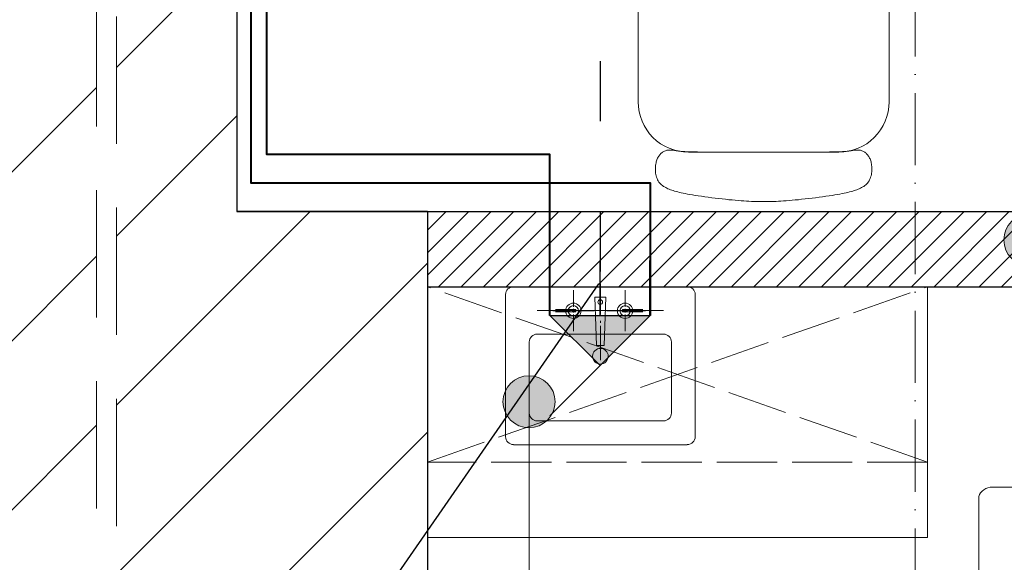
# Model space of a CAD drawing. Header units: millimetres. Extents: x 24385 to 79107, y -56478 to -23676.
# Tile 251 of 256: x 28011 to 28208, y -25634 to -25526. Entities that reach past the tile are written whole.
import ezdxf
from ezdxf.lldxf.tags import DXFTag

# ---------------------------------------------------------------- set-up
doc = ezdxf.new("R2010")
doc.units = ezdxf.units.MM
doc.header["$LTSCALE"] = 2
for name, pattern in [('ACAD_ISO02W100', [15, 12, -3]), ('ACAD_ISO03W100', [30, 12, -18]), ('ACAD_ISO10W100', [18, 12, -3, 0, -3]), ('HIDDENX2', [19.05, 12.7, -6.35])]:
    doc.linetypes.add(name, pattern=pattern)
for name, color, linetype, lineweight in [('0_OPIS', 7, 'Continuous', 13), ('3DPLAN_A_TABELKA POMIESZCZEŃ', 7, 'Continuous', 0), ('3DPLAN_A_WYSOKOŚCI ZMIANA', 144, 'HIDDENX2', 5), ('A_TXT', 7, 'Continuous', 0), ('AW_MEB_KUCH', 23, 'Continuous', 0), ('Opisy', 7, 'Continuous', 13)]:
    doc.layers.add(name, color=color, linetype=linetype, lineweight=lineweight)
for name, color, linetype in [('3DPLAN_A_KRESKOWANIE 1', 253, 'Continuous'), ('3DPLAN_A_OPIS', 8, 'Continuous'), ('3DPLAN_K_NOŚNA', 7, 'Continuous'), ('_WLK_oznaczenia', 211, 'Continuous'), ('IS_Odbiorniki', 211, 'SOLID')]:
    doc.layers.add(name, color=color, linetype=linetype)
doc.layers.add('3DPLAN_A_OBWIEDNIA', color=6, linetype='Continuous', plot=False)
for name, color, linetype, lineweight, true_color in [('cw', 7, 'Continuous', 40, 0xf79809), ('FURNITURE ZD 1 500', 7, 'Continuous', 13, 0x9fa8a5), ('kanalizacja', 7, 'Continuous', 30, 0xbf3000), ('wodociag', 7, 'Continuous', 40, 0x0e97f1)]:
    doc.layers.add(name, color=color, linetype=linetype, lineweight=lineweight, true_color=true_color)
doc.styles.add('ARIAL', font='arial.ttf')
tags = doc.linetypes.add('SOLID', pattern=[10, 10, 0]).pattern_tags.tags
tags[6:7] = [DXFTag(74, 4), DXFTag(75, 0), DXFTag(340, '0'), DXFTag(46, 0.0), DXFTag(50, 0.0), DXFTag(44, 0.0), DXFTag(45, 0.0)]
tags[4:5] = [DXFTag(74, 4), DXFTag(75, 0), DXFTag(340, '0'), DXFTag(46, 0.0), DXFTag(50, 0.0), DXFTag(44, 0.0), DXFTag(45, 0.0)]

# ---------------------------------------------------------------- blocks, each defined once
blk = doc.blocks.new('S50')
at = {"lineweight": 9, "ltscale": 0.0235}
blk.add_lwpolyline([(-0.1399, 0.4996), (-0.1468, 0.4994), (-0.1525, 0.4992), (-0.1572, 0.499), (-0.161, 0.4988), (-0.164, 0.4985), (-0.1666, 0.4982), (-0.1687, 0.4979), (-0.1707, 0.4977), (-0.1726, 0.4974), (-0.1744, 0.4971), (-0.1761, 0.4968), (-0.1779, 0.4966), (-0.1796, 0.4964), (-0.1813, 0.4962), (-0.183, 0.4961), (-0.1847, 0.496), (-0.1863, 0.4959), (-0.188, 0.4959), (-0.1897, 0.496), (-0.1913, 0.4962), (-0.1929, 0.4964), (-0.1945, 0.4968), (-0.196, 0.4973), (-0.1975, 0.4978), (-0.199, 0.4985), (-0.2004, 0.4993), (-0.2017, 0.5002), (-0.203, 0.5012), (-0.2042, 0.5023), (-0.2054, 0.5035), (-0.2065, 0.5047), (-0.2076, 0.506), (-0.2086, 0.5074), (-0.2096, 0.5088), (-0.2105, 0.5103), (-0.2113, 0.5119), (-0.2121, 0.5136), (-0.2129, 0.5154), (-0.2135, 0.5173), (-0.2141, 0.5193), (-0.2146, 0.5215), (-0.2151, 0.5237), (-0.2154, 0.5261), (-0.2157, 0.5286), (-0.2159, 0.5312), (-0.2159, 0.5339), (-0.2158, 0.5365), (-0.2156, 0.5393), (-0.2153, 0.542), (-0.2148, 0.5447), (-0.2141, 0.5474), (-0.2134, 0.5501), (-0.2124, 0.5526), (-0.2113, 0.5551), (-0.2101, 0.5574), (-0.2087, 0.5596), (-0.2072, 0.5616), (-0.2055, 0.5635), (-0.2037, 0.5652), (-0.2017, 0.5667), (-0.1997, 0.5682), (-0.1975, 0.5695), (-0.1953, 0.5708), (-0.1931, 0.5719), (-0.1907, 0.573), (-0.1883, 0.574), (-0.1858, 0.575), (-0.1832, 0.5759), (-0.1805, 0.5768), (-0.1776, 0.5777), (-0.1746, 0.5785), (-0.1714, 0.5794), (-0.168, 0.5802), (-0.1644, 0.5811), (-0.1606, 0.5819), (-0.1564, 0.5828), (-0.152, 0.5836), (-0.1472, 0.5845), (-0.142, 0.5854), (-0.1364, 0.5863), (-0.1304, 0.5872), (-0.124, 0.5881), (-0.1174, 0.5891), (-0.1105, 0.59), (-0.1035, 0.5909), (-0.0965, 0.5917), (-0.0894, 0.5926), (-0.0825, 0.5934), (-0.0758, 0.5941), (-0.0692, 0.5948), (-0.0628, 0.5954), (-0.0567, 0.596), (-0.0508, 0.5965), (-0.0451, 0.597), (-0.0397, 0.5974), (-0.0346, 0.5977), (-0.0297, 0.5979), (-0.0251, 0.5981), (-0.0208, 0.5982), (-0.0166, 0.5983), (-0.0125, 0.5984), (-0.0085, 0.5984), (-0.0046, 0.5984), (-0.0007, 0.5984), (0.0033, 0.5984), (0.0073, 0.5984), (0.0114, 0.5984), (0.0156, 0.5983), (0.02, 0.5982), (0.0245, 0.5981), (0.0293, 0.5979), (0.0342, 0.5977), (0.0395, 0.5974), (0.045, 0.597), (0.0507, 0.5965), (0.0566, 0.596), (0.0628, 0.5954), (0.0692, 0.5948), (0.0758, 0.5941), (0.0825, 0.5934), (0.0894, 0.5926), (0.0965, 0.5917), (0.1035, 0.5909), (0.1105, 0.59), (0.1174, 0.5891), (0.124, 0.5881), (0.1304, 0.5872), (0.1364, 0.5863), (0.142, 0.5854), (0.1472, 0.5845), (0.152, 0.5836), (0.1564, 0.5828), (0.1606, 0.5819), (0.1644, 0.5811), (0.168, 0.5802), (0.1714, 0.5794), (0.1746, 0.5785), (0.1776, 0.5777), (0.1805, 0.5768), (0.1832, 0.5759), (0.1858, 0.575), (0.1883, 0.574), (0.1907, 0.573), (0.1931, 0.5719), (0.1953, 0.5708), (0.1975, 0.5695), (0.1997, 0.5682), (0.2017, 0.5667), (0.2037, 0.5652), (0.2055, 0.5635), (0.2072, 0.5616), (0.2087, 0.5596), (0.2101, 0.5574), (0.2113, 0.5551), (0.2124, 0.5526), (0.2134, 0.5501), (0.2141, 0.5474), (0.2148, 0.5447), (0.2153, 0.542), (0.2156, 0.5393), (0.2158, 0.5365), (0.2159, 0.5339), (0.2159, 0.5312), (0.2157, 0.5286), (0.2154, 0.5261), (0.2151, 0.5237), (0.2146, 0.5215), (0.2141, 0.5193), (0.2135, 0.5173), (0.2129, 0.5154), (0.2121, 0.5136), (0.2113, 0.5119), (0.2105, 0.5103), (0.2096, 0.5088), (0.2086, 0.5074), (0.2076, 0.506), (0.2065, 0.5047), (0.2054, 0.5035), (0.2042, 0.5023), (0.203, 0.5012), (0.2017, 0.5002), (0.2004, 0.4993), (0.199, 0.4985), (0.1975, 0.4978), (0.196, 0.4973), (0.1945, 0.4968), (0.1929, 0.4964), (0.1913, 0.4962), (0.1897, 0.496), (0.188, 0.4959), (0.1863, 0.4959), (0.1847, 0.496), (0.183, 0.4961), (0.1813, 0.4962), (0.1796, 0.4964), (0.1779, 0.4966), (0.1761, 0.4968), (0.1744, 0.4971), (0.1726, 0.4974), (0.1707, 0.4977), (0.1687, 0.4979), (0.1666, 0.4982), (0.164, 0.4985), (0.161, 0.4988), (0.1572, 0.499), (0.1525, 0.4992), (0.1468, 0.4994), (0.1399, 0.4996), (0.1316, 0.4997), (0.1222, 0.4998), (0.1118, 0.4999), (0.1005, 0.5), (0.0886, 0.5), (0.0762, 0.5), (0.0635, 0.5), (0.0507, 0.5), (0.038, 0.5), (0.0253, 0.5), (0.0126, 0.5), (0, 0.5), (-0.0126, 0.5), (-0.0253, 0.5), (-0.038, 0.5), (-0.0507, 0.5), (-0.0635, 0.5), (-0.0762, 0.5), (-0.0886, 0.5), (-0.1005, 0.5), (-0.1118, 0.4999), (-0.1222, 0.4998), (-0.1316, 0.4997)], close=True, dxfattribs=at)
blk.add_lwpolyline([(-0.25, 0.1), (-0.25, 0.4, -0.414214), (-0.15, 0.5), (0.15, 0.5, -0.414214), (0.25, 0.4), (0.25, 0.1, -0.414214), (0.15, 0), (-0.15, 0, -0.414214)], format="xyb", close=True, dxfattribs=at)
blk = doc.blocks.new('kondygnacja -1')
at = {"layer": '3DPLAN_A_KRESKOWANIE 1'}
h = blk.add_hatch(dxfattribs=at)
h.set_pattern_fill('ANSI31', color=256, scale=7.5, style=0)
h.set_pattern_definition([(45, (23044.838, -26883.88), (-16.83798, 16.83798), [])])
h.paths.add_polyline_path([(31677.49, -24430.84), (30214.87, -24430.84), (30214.87, -24470.84), (30429.61, -24470.84), (30429.61, -24477.84), (30447.61, -24477.84), (30447.61, -24818.84), (30476.61, -24818.84), (30476.61, -24470.84), (31012.61, -24470.84), (31012.61, -24478.84), (31079.61, -24478.84), (31079.61, -24470.84), (31638.61, -24470.84), (31638.61, -25036.84), (31079.61, -25036.84), (31079.61, -25028.84), (31012.61, -25028.84), (31012.61, -25036.84), (30611.38, -25036.84), (30611.38, -25072.84), (31023.61, -25072.84), (31034.61, -25082.84), (31034.61, -25330.84), (31023.61, -25340.84), (30831.4, -25340.84, -0.038531), (30832.58, -25356.18), (30832.58, -25371.84), (31079.61, -25371.84), (31079.61, -25072.84), (31638.61, -25072.84), (31638.61, -25943.84), (30832.58, -25943.84), (30832.58, -26009.84), (31677.49, -26009.84)])
h.paths.add_polyline_path([(30682.61, -26009.84), (30832.58, -26009.84), (30832.58, -25943.84), (30760.61, -25943.84), (30760.61, -25454.67), (30735.61, -25464.58), (30735.61, -25943.84), (30682.61, -25943.84)])
h.paths.add_polyline_path([(30679.61, -25371.84), (30735.61, -25371.84), (30735.61, -25464.58), (30760.61, -25454.67), (30760.61, -25371.84), (30832.58, -25371.84), (30832.58, -25356.18, 0.038531), (30831.4, -25340.84), (30679.61, -25340.84)])
h.paths.add_polyline_path([(30355.83, -25371.84), (30425.61, -25371.84), (30425.61, -25379.84), (30463.61, -25379.84), (30463.61, -25424.74), (30471.61, -25424.74), (30471.61, -25395.84), (30533.61, -25395.84), (30533.61, -25371.84), (30576.61, -25371.84), (30576.61, -25341.84), (30472.61, -25341.84), (30472.61, -25326.84), (30427.61, -25326.84), (30427.61, -25341.84), (30355.83, -25341.84)])
h.paths.add_polyline_path([(30456.61, -25936.84), (30425.61, -25936.84), (30425.61, -25945.84), (30380.61, -25945.84), (30380.61, -26009.84), (30512.61, -26009.84), (30512.61, -25943.84), (30466.61, -25943.84), (30466.61, -25712.84), (30456.61, -25712.84)])
h.paths.add_polyline_path([(28888.61, -25941.84), (28888.61, -26009.84), (29013.61, -26009.84), (29013.61, -25941.84)])
h.paths.add_polyline_path([(28591.17, -26009.84), (28591.17, -25944.84), (28547.61, -25944.84), (28547.61, -26009.84)])
h.paths.add_polyline_path([(28624.61, -25870.53), (28654.8, -25870.53), (28654.8, -25924.53), (28624.61, -25924.53), (28624.61, -25944.84), (28591.17, -25944.84), (28591.17, -26009.84), (28713.61, -26009.84), (28713.61, -25941.84), (28672.61, -25941.84), (28672.61, -25932.84), (28657.61, -25932.84), (28657.61, -25716.84), (28624.61, -25716.84)])
h.paths.add_polyline_path([(28372.61, -25944.84), (28328.61, -25944.84), (28328.61, -25907.84), (28282.61, -25907.84), (28282.61, -25944.84), (28248.61, -25944.84), (28248.61, -26009.84), (28372.61, -26009.84)])
h.paths.add_polyline_path([(28092.61, -25563.84), (28054.61, -25563.84), (28054.61, -25383.84), (28067.6, -25383.84), (28067.61, -25375.84), (28340.61, -25375.84), (28340.61, -25341.84), (28070.61, -25341.84), (28070.61, -25332.84), (28030.61, -25332.84), (28030.61, -25395.6), (28048.71, -25395.6), (28048.71, -25449.6), (28030.61, -25449.6), (28030.61, -26009.84), (28073.61, -26009.84), (28073.61, -25944.84), (28054.61, -25944.84), (28054.61, -25668.84), (28092.61, -25668.84)])
h.paths.add_polyline_path([(27949.61, -25495.75), (27949.61, -25507.75), (27983.29, -25507.75), (27983.29, -25521.75), (27949.61, -25521.75), (27949.61, -25531.84), (27999.61, -25531.84), (27999.61, -25934.84), (27982.61, -25934.84), (27982.61, -25942.84), (27947.61, -25942.84), (27947.61, -26009.84), (28026.62, -26009.84), (28026.62, -25449.6), (27999.61, -25449.6), (27999.61, -25463.84), (27949.61, -25463.84), (27949.61, -25481.75), (27983.29, -25481.75), (27983.29, -25495.75)])
h.paths.add_polyline_path([(27982.61, -25361.84), (27952.61, -25361.84), (27952.61, -25332.84), (28026.62, -25332.84), (28026.62, -25395.6), (27999.61, -25395.6), (27999.61, -25377.84), (27982.61, -25377.84)])
h.paths.add_polyline_path([(26818.61, -25892.84), (26781.49, -25892.84), (26781.49, -26009.84), (26894.54, -26009.84), (26894.54, -25942.84), (26830.61, -25942.84), (26830.61, -25930.84), (26818.61, -25930.84)])
h.paths.add_polyline_path([(26894.54, -26009.84), (27115.94, -26009.84), (27115.94, -25942.84), (26894.54, -25942.84)])
h.paths.add_polyline_path([(27115.94, -25942.84), (27115.94, -26009.84), (27466.61, -26009.84), (27466.61, -25942.84), (27427.61, -25942.84), (27427.61, -25933.84), (27384.61, -25933.84), (27384.61, -25942.84)])
h.paths.add_polyline_path([(27641.61, -25942.84), (27641.61, -26009.84), (27802.61, -26009.84), (27802.61, -25942.84)])
h.paths.add_polyline_path([(30621.1, -25040.47), (30688.37, -25040.47), (30688.37, -25072.87), (30621.1, -25072.87)], flags=24)
at = {"layer": '3DPLAN_A_OPIS', "lineweight": 0, "transparency": 33554687}
h = blk.add_hatch(dxfattribs=at)
h.set_pattern_fill('ANSI31', color=1)
h.set_pattern_definition([(45, (5728.076, 0), (-2.24506403, 2.24506403), [])])
h.paths.add_polyline_path([(28313.61, -25375.84), (28313.61, -25431.84), (28328.61, -25431.84), (28328.61, -25375.84), (28313.61, -25375.84)], is_closed=False)
h.paths.add_polyline_path([(28109.76, -25578.84), (28316.61, -25578.84), (28316.61, -25632.18), (28328.61, -25632.18), (28328.61, -25532.84), (28313.61, -25532.84), (28313.61, -25563.84), (28092.61, -25563.84), (28092.61, -25578.84), (28109.76, -25578.84)], is_closed=False)
h.paths.add_polyline_path([(28328.61, -25907.84), (28328.61, -25753.18), (28420.63, -25753.18), (28420.63, -25741.18), (28328.61, -25741.18), (28328.61, -25735.18), (28316.61, -25735.18), (28316.61, -25907.84)])
h.paths.add_polyline_path([(28463.61, -25599.8), (28463.61, -25611.8), (28624.61, -25611.8), (28624.61, -25599.8)])
h.paths.add_polyline_path([(28463.61, -25509.8), (28475.61, -25509.8), (28475.61, -25375.84), (28463.61, -25375.84)])
h.paths.add_polyline_path([(28837.61, -25371.84), (28837.61, -25606.84), (28847.61, -25606.84), (28847.61, -25371.84)])
h.paths.add_polyline_path([(29027.61, -25606.84), (29037.61, -25606.84), (29037.61, -25371.84), (29027.61, -25371.84)])
h.paths.add_polyline_path([(28983.61, -25728.84), (28995.61, -25728.84), (28995.61, -25716.84), (28971.61, -25716.84), (28971.61, -25941.84), (28983.61, -25941.84)])
h.paths.add_polyline_path([(29227.61, -25716.84), (29090.61, -25716.84), (29090.61, -25728.84), (29227.61, -25728.84)])
h.paths.add_polyline_path([(29227.61, -25601.84), (29132.61, -25601.84), (29132.61, -25606.84), (29227.61, -25606.84), (29227.61, -25601.84)], is_closed=False)
at = {"layer": 'Opisy', "ltscale": 0.5}
h = blk.add_hatch(color=256, dxfattribs=at)
h.dxf.hatch_style = 1
h.paths.add_polyline_path([(28211.16, -25574.46), (28211.16, -25564.56, 0.73336)])
h.paths.add_polyline_path([(28211.16, -25564.56), (28211.16, -25574.46, 0.076465), (28212.72, -25574.7, 1.165591)])
at = {"layer": 'Opisy', "ltscale": 0.5, "transparency": 33554687}
h = blk.add_hatch(color=256, dxfattribs=at)
h.dxf.hatch_style = 1
h.paths.add_polyline_path([(28111.29, -25606.73), (28111.29, -25596.83, 0.73336)])
h.paths.add_polyline_path([(28111.29, -25596.83), (28111.29, -25606.73, 0.076465), (28112.85, -25606.97, 1.165591)])
at = {"layer": '3DPLAN_A_OBWIEDNIA'}
blk.add_lwpolyline([(28054.61, -25944.84), (28282.61, -25944.84), (28282.61, -25907.84), (28328.61, -25907.84), (28328.61, -25944.84), (28624.61, -25944.84), (28624.61, -25385.84), (28612.61, -25385.84), (28612.61, -25375.84), (28067.61, -25375.84), (28067.61, -25383.84), (28054.61, -25383.84), (28054.61, -25563.84), (28092.61, -25563.84), (28092.61, -25668.84), (28054.61, -25668.84), (28054.61, -25944.84)], dxfattribs=at)
at = {"layer": '3DPLAN_A_OPIS', "color": 1, "lineweight": 30}
for p, q in [((28092.61, -25563.84), (28313.61, -25563.84)), ((28092.61, -25578.84), (28316.61, -25578.84))]:
    blk.add_line(p, q, dxfattribs=at)
at = {"layer": '3DPLAN_A_WYSOKOŚCI ZMIANA'}
for p, q in [((28026.62, -26232.7), (28026.62, -23962.87)), ((28030.61, -23962.87), (28030.61, -26232.7))]:
    blk.add_line(p, q, dxfattribs=at)
at = {"layer": '3DPLAN_K_NOŚNA'}
for p, q in [((28054.61, -25383.84), (28054.61, -25563.84)), ((28092.61, -25563.84), (28054.61, -25563.84)), ((28092.61, -25563.84), (28092.61, -25668.84))]:
    blk.add_line(p, q, dxfattribs=at)
at = {"layer": 'A_TXT', "linetype": 'ACAD_ISO10W100', "ltscale": 0.6}
blk.add_line((28189.82, -25214.73), (28189.82, -26313.18), dxfattribs=at)
at = {"layer": 'AW_MEB_KUCH', "linetype": 'ACAD_ISO02W100', "ltscale": 0.5}
blk.add_lwpolyline([(28192.3, -25613.84), (28092.61, -25613.84), (28192.3, -25578.84), (28192.3, -25613.84), (28092.61, -25578.84)], dxfattribs=at)
at = {"layer": 'AW_MEB_KUCH', "ltscale": 0.1}
blk.add_lwpolyline([(28092.61, -25578.84), (28092.61, -25628.84), (28192.3, -25628.84), (28192.3, -25578.84)], close=True, dxfattribs=at)
at = {"layer": 'FURNITURE ZD 1 500', "lineweight": 0, "ltscale": 0.0235}
for p, q in [((28109.76, -25578.84), (28144.41, -25578.84)), ((28127.08, -25584.41), (28127.08, -25578.2)), ((28108.18, -25580.41), (28108.18, -25608.76)), ((28121.69, -25582.84), (28121.69, -25579.56)), ((28126.31, -25590.55), (28125.97, -25580.91)), ((28125.97, -25580.91), (28128.19, -25580.91)), ((28128.19, -25580.91), (28127.86, -25590.55)), ((28132, -25582.84), (28132, -25579.56)), ((28145.98, -25580.41), (28145.98, -25608.76)), ((28114.48, -25583.56), (28139.68, -25583.56)), ((28121.08, -25583.64), (28117.61, -25583.64)), ((28122.18, -25583.39), (28118.15, -25583.39)), ((28118.15, -25583.87), (28122.18, -25583.87)), ((28122.2, -25583.64), (28121.42, -25583.64)), ((28121.69, -25583.97), (28121.69, -25583.28)), ((28121.69, -25587.72), (28121.69, -25584.36)), ((28122.18, -25583.87), (28122.18, -25583.39)), ((28125.77, -25583.64), (28122.49, -25583.64)), ((28131.38, -25583.64), (28128.34, -25583.64)), ((28131.48, -25583.64), (28132.51, -25583.64)), ((28131.51, -25583.87), (28131.51, -25583.39)), ((28131.51, -25583.39), (28135.53, -25583.39)), ((28135.53, -25583.87), (28131.51, -25583.87)), ((28132, -25583.97), (28132, -25583.28)), ((28132, -25587.72), (28132, -25584.36)), ((28136.08, -25583.64), (28132.8, -25583.64)), ((28127.08, -25586.07), (28127.08, -25585.67)), ((28127.08, -25593.47), (28127.08, -25586.65)), ((28114.48, -25588.29), (28139.68, -25588.29)), ((28112.91, -25589.86), (28112.91, -25604.04)), ((28126.31, -25590.55), (28127.86, -25590.55)), ((28141.26, -25589.86), (28141.26, -25604.04)), ((28114.48, -25605.61), (28139.68, -25605.61)), ((28109.76, -25610.34), (28144.41, -25610.34))]:
    blk.add_line(p, q, dxfattribs=at)
at = {"layer": 'FURNITURE ZD 1 500'}
for p, q in [((28202.9, -25619.93), (28202.7, -25620.29)), ((28203.18, -25619.6), (28202.9, -25619.93)), ((28203.52, -25619.32), (28203.18, -25619.6)), ((28203.91, -25619.09), (28203.52, -25619.32)), ((28204.35, -25618.93), (28203.91, -25619.09)), ((28204.81, -25618.82), (28204.35, -25618.93)), ((28205.29, -25618.79), (28204.81, -25618.82)), ((28205.29, -25618.79), (28260.12, -25618.79)), ((28202.57, -25620.67), (28202.53, -25621.07)), ((28202.53, -25621.07), (28202.53, -25707.81)), ((28202.7, -25620.29), (28202.57, -25620.67))]:
    blk.add_line(p, q, dxfattribs=at)
at = {"layer": 'FURNITURE ZD 1 500', "lineweight": 0, "ltscale": 0.0235}
for centre, radius in [((28121.69, -25583.64), 1.53), ((28121.69, -25583.64), 1.02), ((28127.05, -25581.9), 0.476), ((28132, -25583.64), 1.53), ((28132, -25583.64), 1.02), ((28127.08, -25592.7), 1.56)]:
    blk.add_circle(centre, radius, dxfattribs=at)
for centre, start, end in [((28109.76, -25580.41), 90, 180), ((28144.41, -25580.41), 0, 90), ((28114.48, -25589.86), 90, 180), ((28139.68, -25589.86), 0, 90), ((28114.48, -25604.04), 180, 270), ((28139.68, -25604.04), 270, 0), ((28109.76, -25608.76), 180, 270), ((28144.41, -25608.76), 270, 0)]:
    blk.add_arc(centre, 1.57, start, end, dxfattribs=at)
at = {"layer": 'Opisy', "ltscale": 0.5}
blk.add_line((28112.85, -25598.78), (28112.85, -26285.41), dxfattribs=at)
for centre in [(28212.72, -25569.51), (28112.85, -25601.78)]:
    blk.add_circle(centre, 5.19, dxfattribs=at)
at = {"layer": 'FURNITURE ZD 1 500', "extrusion": (1.54228e-17, 1.54228e-17, -1), "xscale": -100, "yscale": 100, "zscale": -100, "rotation": 180}
blk.add_blockref('S50', (-28159.63, -25502.01), dxfattribs=at)
at = {"layer": '3DPLAN_A_OPIS', "color": 1, "lineweight": 30, "style": 'ARIAL'}
for tag, p in [('PRZESUNIĘCIE_WEJŚCIA', (27655.16, -24535.33)), ('WYŁĄCZONE', (27007.18, -24723.98)), ('Z_OPRACOWANIA', (26996.84, -24746.42)), ('WYŁĄCZONE', (30803.05, -24760.87)), ('Z_OPRACOWANIA', (30792.71, -24783.3)), ('WYŁĄCZONE', (28894.9, -24826.59)), ('Z_OPRACOWANIA', (28884.56, -24849.03)), ('POWIĘKSZENIE_WEJŚCIA', (28313.68, -25144.41)), ('POWIĘKSZENIE_WEJŚCIA', (29600.62, -25191.36)), ('POWIĘKSZENIE_WEJŚCIA', (28011.45, -25235.42)), ('WYŁĄCZONE', (29754.42, -25678.17)), ('Z_OPRACOWANIA', (29744.08, -25700.6)), ('WYJŚCIE_EWAKUACYJNE', (27763.79, -26106.07))]:
    blk.add_attdef(tag, p, '', height=12, dxfattribs=at)
at = {"layer": '3DPLAN_A_OPIS', "color": 0, "lineweight": 30, "style": 'ARIAL'}
for tag, p in [('UGUL_1', (29350.3, -24586.01)), ('UGUL_2', (29622.92, -24586.01)), ('UGUL_3', (29833.15, -24586.01))]:
    blk.add_attdef(tag, p, '', height=12, dxfattribs=at)
at = {"layer": '3DPLAN_A_TABELKA POMIESZCZEŃ', "ltscale": 0.5, "style": 'ARIAL'}
for tag, p in [('KURTYNA', (27861.91, -26064.85)), ('POWIETRZNA', (27861.91, -26084.56))]:
    blk.add_attdef(tag, p, '', height=12, dxfattribs=at)

msp = doc.modelspace()

# ---------------------------------------------------------------- hatches: boundary and pattern name
at = {"layer": 'IS_Odbiorniki', "true_color": 0xffffff}
msp.add_hatch(color=7, dxfattribs=at).paths.add_polyline_path([(28117.01, -25584.56), (28137.01, -25584.56), (28127.01, -25594.56)])

# ---------------------------------------------------------------- linework, layer by layer
at = {"layer": '_WLK_oznaczenia'}
msp.add_line((28067.32, -25663.98), (28126.75, -25578.26), dxfattribs=at)
at = {"layer": 'cw', "color": 242, "true_color": 0xd2021d}
msp.add_line((28117.01, -25584.56), (28117.01, -25573.61), dxfattribs=at)
msp.add_line((28117.01, -25584.56), (28117.01, -25573.61), dxfattribs=at)
at = {"layer": 'cw'}
msp.add_lwpolyline([(28117.01, -25573.61), (28117.01, -25552.49), (28060.57, -25552.49), (28060.57, -25396.15), (28079.67, -25396.15), (28079.67, -25382.21)], dxfattribs=at)
at = {"layer": 'IS_Odbiorniki'}
for p, q in [((28117.01, -25584.56), (28137.01, -25584.56)), ((28127.01, -25594.56), (28117.01, -25584.56)), ((28137.01, -25584.56), (28127.01, -25594.56)), ((28127.01, -25594.56), (28117.01, -25604.56))]:
    msp.add_line(p, q, dxfattribs=at)
at = {"layer": 'kanalizacja'}
msp.add_line((28127.01, -25584.56), (28127.01, -25573.61), dxfattribs=at)
at = {"layer": 'kanalizacja', "linetype": 'ACAD_ISO03W100', "ltscale": 0.5}
msp.add_lwpolyline([(28127.08, -25575.84), (28127.08, -25329.11)], dxfattribs=at)
at = {"layer": 'wodociag', "color": 110, "true_color": 0x15fb77}
for p, q in [((28137.01, -25584.56), (28137.01, -25573.61)), ((28137.01, -25573.61), (28137.01, -25584.56))]:
    msp.add_line(p, q, dxfattribs=at)
at = {"layer": 'wodociag'}
msp.add_lwpolyline([(28076.53, -25391.94), (28057.38, -25391.94), (28057.38, -25558.13), (28137.01, -25558.13), (28137.01, -25573.61)], dxfattribs=at)

# ---------------------------------------------------------------- block references
at = {"layer": '0_OPIS'}
msp.add_blockref('kondygnacja -1', (0, 0), dxfattribs=at)

doc.saveas('drawing.dxf')
